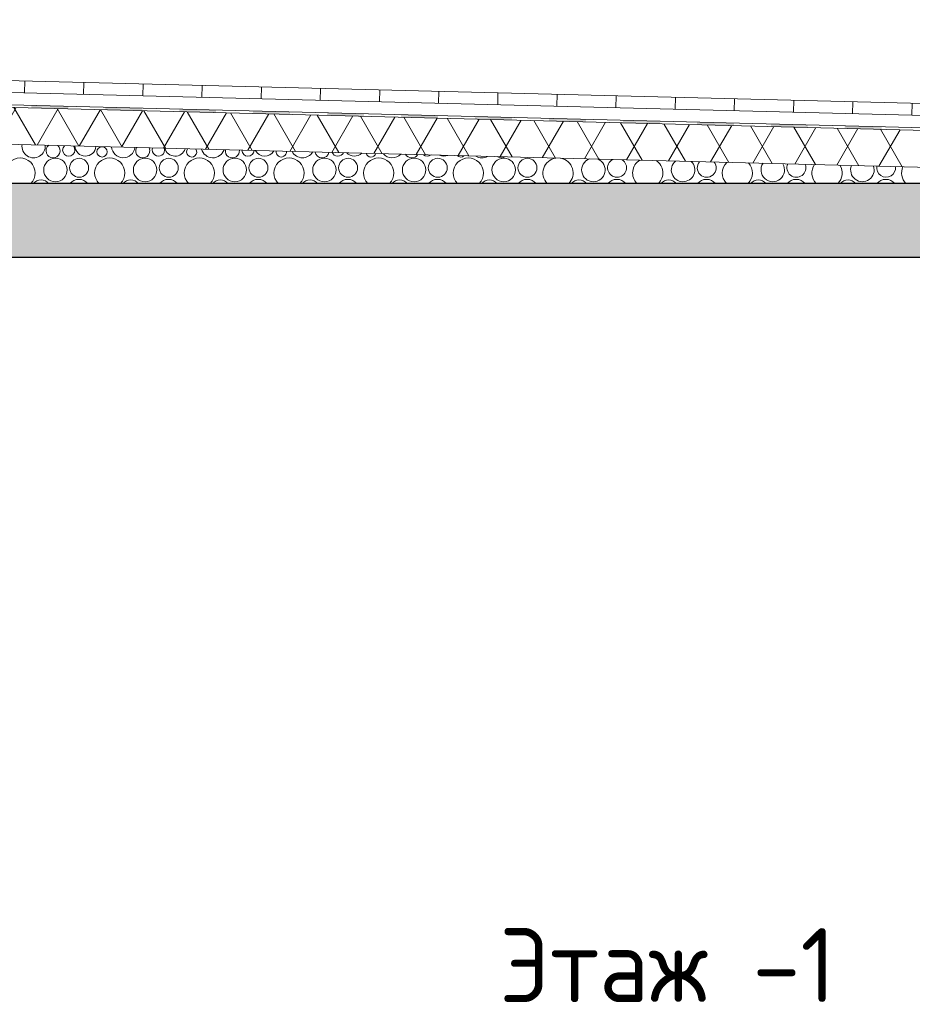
# Model space of a CAD drawing. Header units: millimetres. Extents: x -7244281 to -6598479, y 5719953 to 5938280.
# Tile 41 of 73: x -6706571 to -6702951, y 5729121 to 5733114. Entities that reach past the tile are written whole.
import ezdxf

# ---------------------------------------------------------------- set-up
doc = ezdxf.new("R2010")
doc.units = ezdxf.units.MM
doc.header["$MEASUREMENT"] = 0
doc.set_wipeout_variables(frame=1)
doc.linetypes.add('Wipeout_Contour', pattern=[1000, 0, -1000])
for name, color, linetype in [('АР-Чертеж-Размеры.АР', 7, 'Continuous'), ('Перекрытие', 7, 'Continuous'), ('Разрез_Заливки', 7, 'Continuous')]:
    doc.layers.add(name, color=color, linetype=linetype)
for name, color, linetype, lineweight in [('АР-Чертеж-Размеры.АР_Ном._пера__1', 7, 'Continuous', 0), ('Перекрытие_Ном._пера__1', 7, 'Continuous', 30), ('Перекрытие_Ном._пера__101', 252, 'Continuous', 0), ('Разрез_Заливки_Ном._пера__1', 7, 'Continuous', 0), ('Разрез_Заливки_Ном._пера__120', 7, 'Continuous', 0), ('Разрез_Заливки_Ном._пера__142', 8, 'Continuous', 20)]:
    doc.layers.add(name, color=color, linetype=linetype, lineweight=lineweight)
doc.styles.add('РЎР“Р•РќР•Р\xa0Р\x98Р\xa0_РЎРўР\x98Р›Р¬_2', font='GOST_Common.ttf')
doc.dimstyles.new('СГЕНЕРИР_СТИЛЬ__3', dxfattribs={"dimtxt": 200, "dimasz": 142.5, "dimexe": 0.18, "dimexo": 300000, "dimgap": 0, "dimtad": 1, "dimlfac": 0.001, "dimzin": 0, "dimdsep": 46, "dimtxsty": 'РЎР“Р•РќР•Р\xa0Р\x98Р\xa0_РЎРўР\x98Р›Р¬_2', "dimblk": 'ARROWHEAD_6', "dimblk1": 'ARROWHEAD_6', "dimblk2": 'ARROWHEAD_6', "dimcen": 0.09, "dimclrd": 7, "dimclre": 7, "dimclrt": 7, "dimadec": 0, "dimazin": 0, "dimtfac": 1, "dimtdec": 4, "dimtmove": 0, "dimatfit": 3, "dimfxl": 1, "dimtolj": 1, "dimtzin": 0, "dimarcsym": 0})

# ---------------------------------------------------------------- blocks, each defined once
blk = doc.blocks.new('*X81', base_point=(-6165324.7, 5728550))
at = {"layer": 'Разрез_Заливки_Ном._пера__1', "color": 7, "linetype": 'Continuous', "lineweight": 0}
for centre, radius in [((-6706237.5, 5732578.3), 20.7), ((-6706426.4, 5732505.1), 47.7), ((-6706330.4, 5732513.9), 38.4), ((-6706062.7, 5732505.1), 47.7), ((-6705966.7, 5732513.9), 38.4), ((-6705699, 5732505.1), 47.7), ((-6705603, 5732513.9), 38.4), ((-6705335.3, 5732505.1), 47.7), ((-6705239.3, 5732513.9), 38.4), ((-6704971.6, 5732505.1), 47.7), ((-6704875.6, 5732513.9), 38.4), ((-6704607.9, 5732505.1), 47.7), ((-6704511.9, 5732513.9), 38.4)]:
    blk.add_circle(centre, radius, dxfattribs=at)
for centre, radius, start, end in [((-6706515.1, 5732601.6), 47.3, 172.4958, 4.6229), ((-6706436.1, 5732582.5), 28.6, 127.8926, 49.2261), ((-6706372.3, 5732586), 25.1, 135.9873, 41.1313), ((-6706304.9, 5732603.7), 42.6, 181.8672, 355.2514), ((-6706151.4, 5732601.6), 47.3, 183.5882, 353.5304), ((-6706072.4, 5732582.5), 28.6, 151.5837, 25.5349), ((-6706008.6, 5732586), 25.1, 160.3904, 16.7282), ((-6705941.2, 5732603.7), 42.6, 194.3785, 342.7402), ((-6705873.8, 5732578.3), 20.7, 142.6745, 34.4442), ((-6705787.7, 5732601.6), 47.3, 194.8761, 342.2426), ((-6705708.7, 5732582.5), 28.6, 170.873, 6.2457), ((-6705644.9, 5732586), 25.1, 181.5905, 355.5282), ((-6705577.5, 5732603.7), 42.6, 207.7359, 329.3828), ((-6705510.1, 5732578.3), 20.7, 170.2859, 6.8327), ((-6705424, 5732601.6), 47.3, 206.869, 330.2497), ((-6705345, 5732582.5), 28.6, 189.2852, 347.8334), ((-6705281.1, 5732586), 25.1, 203.241, 333.8776), ((-6705213.8, 5732603.7), 42.6, 223.1794, 313.9392), ((-6705146.4, 5732578.3), 20.7, 195.9187, 341.2), ((-6705060.3, 5732601.6), 47.3, 220.4357, 316.6829), ((-6704981.3, 5732582.5), 28.6, 208.9552, 328.1634), ((-6704917.4, 5732586), 25.1, 230.0286, 307.09), ((-6704850.1, 5732603.7), 42.6, 245.0942, 292.0244), ((-6704782.7, 5732578.3), 20.7, 226.344, 310.7747), ((-6706570, 5732492.7), 61.2, 315.7628, 224.2372), ((-6706206.3, 5732492.7), 61.2, 315.7628, 224.2372), ((-6705842.6, 5732492.7), 61.2, 315.7628, 224.2372), ((-6705478.9, 5732492.7), 61.2, 315.7628, 224.2372), ((-6705115.2, 5732492.7), 61.2, 315.7628, 224.2372), ((-6704751.5, 5732492.7), 61.2, 315.7628, 224.2372), ((-6704696.6, 5732601.6), 47.3, 237.9676, 299.1511), ((-6704617.6, 5732582.5), 28.6, 234.2323, 302.8863), ((-6704387.8, 5732492.7), 61.2, 97.988, 224.2372), ((-6704387.8, 5732492.7), 61.2, 315.7628, 79.1306), ((-6704244.2, 5732505.1), 47.7, 110.2674, 66.8513), ((-6704148.2, 5732513.9), 38.4, 118.9278, 58.1909), ((-6704024, 5732492.7), 61.2, 121.7237, 224.2372), ((-6704024, 5732492.7), 61.2, 315.7628, 55.3949), ((-6703880.5, 5732505.1), 47.7, 131.0489, 46.0697), ((-6703784.5, 5732513.9), 38.4, 139.9225, 37.1962), ((-6703660.3, 5732492.7), 61.2, 135.1096, 224.2372), ((-6703660.3, 5732492.7), 61.2, 315.7628, 42.0091), ((-6703516.8, 5732505.1), 47.7, 145.4855, 31.6331), ((-6703420.7, 5732513.9), 38.4, 155.8553, 21.2634), ((-6703296.6, 5732492.7), 61.2, 145.9891, 224.2372), ((-6703296.6, 5732492.7), 61.2, 315.7628, 31.1295), ((-6703153.1, 5732505.1), 47.7, 157.8248, 19.2938), ((-6703057, 5732513.9), 38.4, 170.0737, 7.0449), ((-6702932.9, 5732492.7), 61.2, 155.6704, 224.2372), ((-6706484.9, 5732421.8), 42.6, 41.5357, 138.4643), ((-6706331.4, 5732419.6), 47.3, 39.958, 140.042), ((-6706121.2, 5732421.8), 42.6, 41.5357, 138.4643), ((-6705967.7, 5732419.6), 47.3, 39.958, 140.042), ((-6705757.5, 5732421.8), 42.6, 41.5357, 138.4643), ((-6705604, 5732419.6), 47.3, 39.958, 140.042), ((-6705393.8, 5732421.8), 42.6, 41.5357, 138.4643), ((-6705240.3, 5732419.6), 47.3, 39.958, 140.042), ((-6705030.1, 5732421.8), 42.6, 41.5357, 138.4643), ((-6704876.6, 5732419.6), 47.3, 39.958, 140.042), ((-6704666.4, 5732421.8), 42.6, 41.5357, 138.4643), ((-6704512.9, 5732419.6), 47.3, 39.958, 140.042), ((-6704302.7, 5732421.8), 42.6, 41.5357, 138.4643), ((-6704149.2, 5732419.6), 47.3, 39.958, 140.042), ((-6703938.9, 5732421.8), 42.6, 41.5357, 138.4643), ((-6703785.5, 5732419.6), 47.3, 39.958, 140.042), ((-6703575.2, 5732421.8), 42.6, 41.5357, 138.4643), ((-6703421.8, 5732419.6), 47.3, 39.958, 140.042), ((-6703211.5, 5732421.8), 42.6, 41.5357, 138.4643), ((-6703058.1, 5732419.6), 47.3, 39.958, 140.042)]:
    blk.add_arc(centre, radius, start, end, dxfattribs=at)
blk = doc.blocks.new('Штриховка_3_3', base_point=(-6165324.7, 5728550))
at = {"color": 254, "linetype": 'Wipeout_Contour', "lineweight": 0, "ltscale": 52951295.53643105}
blk.add_wipeout([(-6716451, 5732700), (-6711520.5, 5732700), (-6711520.5, 5732450), (-6701480.8, 5732450), (-6701480.8, 5732480), (-6716451, 5732856.5)], dxfattribs=at).dxf.layer = 'Разрез_Заливки'
at = {"layer": 'Разрез_Заливки_Ном._пера__1', "color": 7, "linetype": 'Continuous', "lineweight": 0, "flags": 128}
blk.add_lwpolyline([(-6716451, 5732700), (-6711520.5, 5732700), (-6711520.5, 5732450), (-6701480.8, 5732450), (-6701480.8, 5732480), (-6716451, 5732856.5)], close=True, dxfattribs=at)
at = {"layer": 'Разрез_Заливки_Ном._пера__1', "color": 7, "linetype": 'Continuous', "lineweight": 0}
blk.add_blockref('*X81', (-6165324.7, 5728550), dxfattribs=at)
blk = doc.blocks.new('Элемент Разреза_35_3', base_point=(-6165324.7, 5728550))
at = {"layer": 'Перекрытие_Ном._пера__101', "linetype": 'Continuous', "lineweight": 0}
h = blk.add_hatch(dxfattribs=at)
h.set_pattern_fill('ЖЕЛЕЗОБЕТОН__PROJECT__0003', color=252, style=0, pattern_type=2)
h.set_pattern_definition([(45, (-6165324.72, 5728549.97), (-84.852814, 84.852814), []), (45, (-6165367.14, 5728592.39), (-84.852814, 84.852814), [90, -30, 0, -30])])
h.paths.add_polyline_path([(-6701280.8, 5732450), (-6711771.2, 5732450), (-6711771.2, 5732150), (-6701280.8, 5732150), (-6701280.8, 5732448.8)])
at = {"layer": 'Перекрытие_Ном._пера__1', "color": 7, "linetype": 'Continuous', "lineweight": 30}
for p, q in [((-6701500.8, 5732450), (-6711520.5, 5732450)), ((-6701480.8, 5732150), (-6711771.2, 5732150))]:
    blk.add_line(p, q, dxfattribs=at)
blk = doc.blocks.new('*X117', base_point=(-6165324.7, 5728550))
at = {"layer": 'Разрез_Заливки_Ном._пера__142', "linetype": 'Continuous', "lineweight": 20}
for points in [[(-6706524.5, 5732756.9), (-6706374.5, 5732753.1), (-6706374.5, 5732763), (-6706524.5, 5732766.8)], [(-6706224.5, 5732749.3), (-6706074.5, 5732745.5), (-6706074.5, 5732755.5), (-6706224.5, 5732759.3)], [(-6705924.5, 5732741.8), (-6705774.5, 5732738), (-6705774.5, 5732748), (-6705924.5, 5732751.7)], [(-6705624.5, 5732744.2), (-6705624.5, 5732736.5), (-6705474.5, 5732736.5), (-6705474.5, 5732740.4)], [(-6705474.5, 5732736.5), (-6705624.5, 5732736.5), (-6705624.5, 5732734.2), (-6705474.5, 5732730.5)], [(-6705324.5, 5732736.6), (-6705324.5, 5732736.5), (-6705317.8, 5732736.5)], [(-6705324.5, 5732726.7), (-6705174.5, 5732722.9), (-6705174.5, 5732732.9), (-6705317.8, 5732736.5), (-6705324.5, 5732736.5)], [(-6705024.5, 5732719.1), (-6704874.5, 5732715.4), (-6704874.5, 5732725.3), (-6705024.5, 5732729.1)], [(-6704724.5, 5732711.6), (-6704574.5, 5732707.8), (-6704574.5, 5732717.8), (-6704724.5, 5732721.5)], [(-6704424.5, 5732704), (-6704274.5, 5732700.3), (-6704274.5, 5732710.2), (-6704424.5, 5732714)], [(-6704124.5, 5732696.5), (-6703974.5, 5732692.7), (-6703974.5, 5732702.7), (-6704124.5, 5732706.5)], [(-6703824.5, 5732689), (-6703674.5, 5732685.2), (-6703674.5, 5732695.1), (-6703824.5, 5732698.9)], [(-6703524.5, 5732681.4), (-6703374.5, 5732677.6), (-6703374.5, 5732687.6), (-6703524.5, 5732691.4)], [(-6703224.5, 5732673.9), (-6703074.5, 5732670.1), (-6703074.5, 5732680), (-6703224.5, 5732683.8)]]:
    blk.add_hatch(color=8, dxfattribs=at).paths.add_polyline_path(points)
blk = doc.blocks.new('Штриховка_4_3', base_point=(-6165324.7, 5728550))
at = {"color": 254, "linetype": 'Wipeout_Contour', "lineweight": 0, "ltscale": 35298871.45129775}
blk.add_wipeout([(-6701500.8, 5732640.5), (-6716451, 5733016.5), (-6716451, 5733006.5), (-6701500.8, 5732630.5)], dxfattribs=at).dxf.layer = 'Разрез_Заливки'
at = {"layer": 'Разрез_Заливки_Ном._пера__1', "color": 7, "linetype": 'Continuous', "lineweight": 0, "flags": 128}
blk.add_lwpolyline([(-6701500.8, 5732640.5), (-6701500.8, 5732630.5), (-6716451, 5733006.5), (-6716451, 5733016.5)], close=True, dxfattribs=at)
at = {"layer": 'Разрез_Заливки_Ном._пера__142', "color": 8, "linetype": 'Continuous', "lineweight": 20}
blk.add_blockref('*X117', (-6165324.7, 5728550), dxfattribs=at)
blk = doc.blocks.new('*D134', base_point=(-6165324.7, 5728550))
at = {"layer": 'АР-Чертеж-Размеры.АР_Ном._пера__1', "color": 7, "linetype": 'Continuous', "lineweight": 0, "transparency": 16777216}
for p, q in [((-6702263.9, 5732225), (-6702113.9, 5732075)), ((-6702048.3, 5732150), (-6702329.6, 5732150)), ((-6702188.9, 5727550), (-6702188.9, 5732150)), ((-6702263.9, 5727625), (-6702113.9, 5727475)), ((-6702048.3, 5727550), (-6702329.6, 5727550))]:
    blk.add_line(p, q, dxfattribs=at)
at = {"layer": 'АР-Чертеж-Размеры.АР_Ном._пера__1', "color": 7, "lineweight": 0, "transparency": 16777216, "char_height": 200, "attachment_point": 7, "rotation": 90, "style": 'РЎР“Р•РќР•Р\xa0Р\x98Р\xa0_РЎРўР\x98Р›Р¬_2'}
for s, insert in [('\\A1;{\\pql;\\fGOST Common|b0|i0|c204|p0;\\W1.000000;0,30}', (-6702228.9, 5731580)), ('\\A1;{\\pql;\\fGOST Common|b0|i0|c204|p0;\\W1.000000;4,60}', (-6702228.9, 5729592.4))]:
    blk.add_mtext(s, dxfattribs=dict(at, insert=insert))
blk = doc.blocks.new('ARROWHEAD_6')
at = {"color": 0, "linetype": 'Continuous', "lineweight": 0}
for p, q in [((-0.5, -0.5), (0.5, 0.5)), ((0, 0), (-1, 0))]:
    blk.add_line(p, q, dxfattribs=at)
blk = doc.blocks.new('*D135', base_point=(-6165324.7, 5728550))
at = {"layer": 'АР-Чертеж-Размеры.АР_Ном._пера__1', "color": 7, "linetype": 'Continuous', "lineweight": 0, "transparency": 16777216}
for p, q in [((-6702113.9, 5732375), (-6702263.9, 5732525)), ((-6702188.9, 5732450), (-6702188.9, 5732562.5)), ((-6702048.3, 5732450), (-6702329.6, 5732450)), ((-6702188.9, 5732150), (-6702188.9, 5732450)), ((-6702263.9, 5732225), (-6702113.9, 5732075)), ((-6702048.3, 5732150), (-6702329.6, 5732150))]:
    blk.add_line(p, q, dxfattribs=at)

msp = doc.modelspace()

# ---------------------------------------------------------------- texts
at = {"layer": 'АР-Чертеж-Размеры.АР_Ном._пера__1', "color": 7, "linetype": 'Continuous', "lineweight": 0, "insert": (-6703943.482, 5729430.015), "char_height": 300, "attachment_point": 2, "style": 'РЎР“Р•РќР•Р\xa0Р\x98Р\xa0_РЎРўР\x98Р›Р¬_2'}
msp.add_mtext('\\A1;{\\pqc;\\fGOST Common|b0|i0|c204|p0;\\W1.000000;Этаж -\\fGOST Common|b0|i0|c204|p0;\\W1.000000;1}', dxfattribs=at)

# ---------------------------------------------------------------- dimensions: what is measured, and where the dimension line sits
at = {"layer": 'АР-Чертеж-Размеры.АР', "color": 7, "linetype": 'Continuous', "lineweight": 0}
dim = msp.add_linear_dim(base=(-6702188.927, 5732149.966), p1=(-6702363.357, 5727549.966), p2=(-6706526.036, 5732149.966), angle=90, dimstyle='СГЕНЕРИР_СТИЛЬ__3', dxfattribs=at)
dim.commit()
dim.dimension.update_dxf_attribs({"geometry": '*D134', "text_midpoint": (-6702328.927, 5729851.321), "dimtype": 160, "text_rotation": 90})

# ---------------------------------------------------------------- wipeouts: each hides what was drawn before it
at = {"color": 254, "linetype": 'Wipeout_Contour', "lineweight": 0, "ltscale": 35298663.57071618}
msp.add_wipeout([(-6716451.01, 5732856.465), (-6701500.84, 5732480.469), (-6701500.84, 5732630.517), (-6716451.01, 5733006.513)], dxfattribs=at).dxf.layer = 'Разрез_Заливки'

# ---------------------------------------------------------------- next in the draw order: hatches: boundary and pattern name
at = {"layer": 'Разрез_Заливки_Ном._пера__1', "linetype": 'Continuous', "lineweight": 0}
h = msp.add_hatch(dxfattribs=at)
h.set_pattern_fill('ИЗОЛЯЦИЯ_02_0003', style=0, pattern_type=2)
h.set_pattern_definition([(60, (-6165324.72, 5728549.97), (-129.90381, 75), []), (120, (-6165324.72, 5728549.97), (129.90381, 75), [])])
h.paths.add_polyline_path([(-6716451.01, 5732856.465), (-6701500.84, 5732480.469), (-6701500.84, 5732630.517), (-6716451.01, 5733006.513)])

# ---------------------------------------------------------------- next in the draw order: linework, layer by layer
at = {"layer": 'Разрез_Заливки_Ном._пера__1', "color": 7, "linetype": 'Continuous', "lineweight": 0, "flags": 128}
msp.add_lwpolyline([(-6716451.01, 5732856.465), (-6701500.84, 5732480.469), (-6701500.84, 5732630.517), (-6716451.01, 5733006.513)], close=True, dxfattribs=at)

# ---------------------------------------------------------------- next in the draw order: block references
at = {"layer": 'Разрез_Заливки_Ном._пера__1', "color": 7, "linetype": 'Continuous', "lineweight": 0}
msp.add_blockref('Штриховка_3_3', (-6165324.716, 5728549.966), dxfattribs=at)

# ---------------------------------------------------------------- next in the draw order: block references
at = {"layer": 'Перекрытие', "lineweight": 0}
msp.add_blockref('Элемент Разреза_35_3', (-6165324.716, 5728549.966), dxfattribs=at)

# ---------------------------------------------------------------- next in the draw order: dimensions: what is measured, and where the dimension line sits
at = {"layer": 'АР-Чертеж-Размеры.АР', "color": 7, "linetype": 'Continuous', "lineweight": 0}
dim = msp.add_linear_dim(base=(-6702188.927, 5732449.966), p1=(-6706526.036, 5732149.966), p2=(-6706526.036, 5732449.966), angle=90, dimstyle='СГЕНЕРИР_СТИЛЬ__3', dxfattribs=at)
dim.commit()
dim.dimension.update_dxf_attribs({"geometry": '*D135', "text_midpoint": (-6702328.927, 5731838.96), "dimtype": 160, "text_rotation": 90})

# ---------------------------------------------------------------- next in the draw order: wipeouts: each hides what was drawn before it
at = {"color": 254, "linetype": 'Wipeout_Contour', "lineweight": 0, "ltscale": 35298949.36644857}
msp.add_wipeout([(-6716451.01, 5733016.465), (-6701500.84, 5732640.469), (-6701500.84, 5732690.485), (-6716451.01, 5733066.481)], dxfattribs=at).dxf.layer = 'Разрез_Заливки'

# ---------------------------------------------------------------- next in the draw order: linework, layer by layer
at = {"layer": 'Разрез_Заливки_Ном._пера__1', "color": 7, "linetype": 'Continuous', "lineweight": 0, "flags": 128}
msp.add_lwpolyline([(-6716451.01, 5733016.465), (-6701500.84, 5732640.469), (-6701500.84, 5732690.485), (-6716451.01, 5733066.481)], close=True, dxfattribs=at)

# ---------------------------------------------------------------- next in the draw order: wipeouts: each hides what was drawn before it
at = {"color": 254, "linetype": 'Wipeout_Contour', "lineweight": 0, "ltscale": 35299077.38731255}
msp.add_wipeout([(-6716451.01, 5733066.481), (-6701500.84, 5732690.485), (-6701500.84, 5732739.501), (-6716451.01, 5733114.496)], dxfattribs=at).dxf.layer = 'Разрез_Заливки'

# ---------------------------------------------------------------- next in the draw order: hatches: boundary and pattern name
at = {"layer": 'Разрез_Заливки_Ном._пера__120', "linetype": 'Continuous', "lineweight": 0}
h = msp.add_hatch(dxfattribs=at)
h.set_pattern_fill('ФАНЕРА_01_0003', style=0, pattern_type=2)
h.set_pattern_definition([(88.563, (-6708951.3, 5732877.86), (-239.924, 6.034), [])])
h.paths.add_polyline_path([(-6716451.01, 5733066.481), (-6701500.84, 5732690.485), (-6701500.84, 5732739.501), (-6716451.01, 5733114.496)])

# ---------------------------------------------------------------- next in the draw order: linework, layer by layer
at = {"layer": 'Разрез_Заливки_Ном._пера__1', "color": 7, "linetype": 'Continuous', "lineweight": 0, "flags": 128}
msp.add_lwpolyline([(-6716451.01, 5733066.481), (-6701500.84, 5732690.485), (-6701500.84, 5732739.501), (-6716451.01, 5733114.496)], close=True, dxfattribs=at)

# ---------------------------------------------------------------- next in the draw order: block references
at = {"layer": 'Разрез_Заливки_Ном._пера__142', "color": 8, "linetype": 'Continuous', "lineweight": 20}
msp.add_blockref('Штриховка_4_3', (-6165324.716, 5728549.966), dxfattribs=at)

doc.saveas('drawing.dxf')
